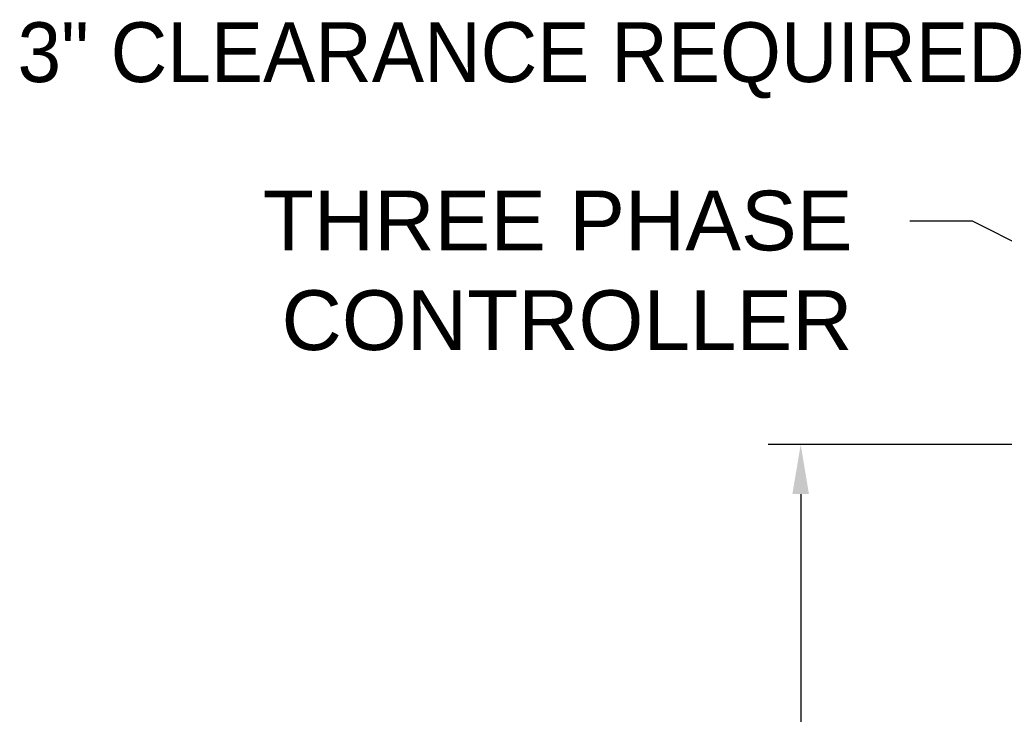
# Model space of a CAD drawing. Header units: inches. Extents: x 169.6 to 245.1, y 234.4 to 247.7.
# Tile 5 of 139: x 174.6 to 176.2, y 241.4 to 242.5. Entities that reach past the tile are written whole.
import ezdxf
from ezdxf import colors
from ezdxf.entities.mleader import LeaderData, LeaderLine
from ezdxf.math import Vec2, Vec3

# ---------------------------------------------------------------- set-up
doc = ezdxf.new("R2010")
doc.units = ezdxf.units.IN
doc.header["$LTSCALE"] = 0.25
doc.header["$MEASUREMENT"] = 0
doc.layers.add('ANNOTATIONS', color=1, linetype='Continuous')
doc.styles.add('ARIAL', font='arial.ttf', dxfattribs={"height": 0.09375})

msp = doc.modelspace()

# ---------------------------------------------------------------- linework, layer by layer
at = {"layer": 'ANNOTATIONS'}
for p, q in [((176.84428, 241.83906), (175.79333, 241.83906)), ((175.84443, 241.7614), (175.84443, 240.96098))]:
    msp.add_line(p, q, dxfattribs=at)
msp.add_solid([(175.85737, 241.7614), (175.83148, 241.7614), (175.84443, 241.83906)], dxfattribs=at)

# ---------------------------------------------------------------- texts
at = {"layer": 'ANNOTATIONS', "insert": (174.61644, 242.44165), "char_height": 0.09375, "attachment_point": 4, "style": 'ARIAL'}
msp.add_mtext('3" CLEARANCE REQUIRED', dxfattribs=at)

# ---------------------------------------------------------------- leaders
at = {"layer": 'ANNOTATIONS'}
ml = msp.add_multileader_mtext('Standard', dxfattribs=at)
ml.set_content('THREE PHASE\\PCONTROLLER', color=256, style='ARIAL')
ml.set_leader_properties()
ml.build(insert=Vec2(0, 0))
ml.multileader.update_dxf_attribs({"dogleg_length": 0.36, "arrow_head_size": 0.09375})
ctx = ml.context
ctx.base_point, ctx.char_height, ctx.arrow_head_size, ctx.landing_gap_size, ctx.plane_origin = Vec3(174.92143, 242.18961), 0.09375, 0.09375, 0.09, Vec3(177.09753, 241.89263)
ctx.text_align_type = 2
notes = []
notes.append((ctx, [(0, (1, 1, 0), (176.11354, 242.18961), (-1, 0), 0.09796, [(0, [(176.62295, 241.93134)], 0, [])])]))
ctx.mtext.insert, ctx.mtext.alignment, ctx.mtext.flow_direction = Vec3(175.92559, 242.23728), 3, 5
for ctx, leaders in notes:
    for number, flags, end, landing, length, lines in leaders:
        leader = LeaderData()
        leader.index, (leader.has_last_leader_line, leader.has_dogleg_vector, leader.attachment_direction) = number, flags
        leader.last_leader_point, leader.dogleg_vector, leader.dogleg_length = Vec3(end), Vec3(landing), length
        for number, points, colour, breaks in lines:
            line = LeaderLine()
            line.index, line.vertices, line.color, line.breaks = number, Vec3.list(points), colors.encode_raw_color(colour), breaks
            leader.lines.append(line)
        ctx.leaders.append(leader)

doc.saveas('drawing.dxf')
